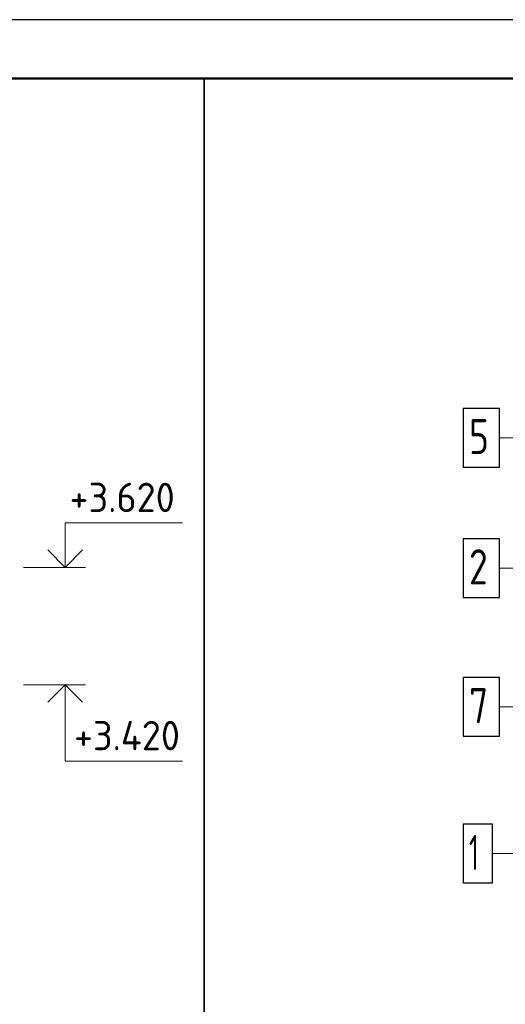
# Model space of a CAD drawing. Header units: millimetres. Extents: x 0 to 42000, y 0 to 29700.
# Tile 21 of 30: x 21429 to 25564, y 21308 to 29700. Entities that reach past the tile are written whole.
import ezdxf

# ---------------------------------------------------------------- set-up
doc = ezdxf.new("R2010")
doc.units = ezdxf.units.MM
for name, color, linetype, lineweight in [('S1 Продольная арматура', 52, 'Continuous', 25), ('S2 ДОП Продольная арматура', 52, 'Continuous', 25), ('Standard', 7, 'Continuous', 25), ('Затяжка', 52, 'Continuous', 25), ('Позиционная метка линия выноска', 7, 'Continuous', 13), ('Хомут', 52, 'Continuous', 25)]:
    doc.layers.add(name, color=color, linetype=linetype, lineweight=lineweight)
doc.styles.add('ISOCPEUR', font='txt')

msp = doc.modelspace()

# ---------------------------------------------------------------- linework, layer by layer
at = {"layer": 'S1 Продольная арматура', "color": 7, "linetype": 'Continuous', "lineweight": 25, "transparency": 33554687}
msp.add_lwpolyline([(25205.1, 22342.3), (25455.1, 22342.3), (25455.1, 22842.3), (25205.1, 22842.3), (25205.1, 22342.3)], dxfattribs=at)
at = {"layer": 'S2 ДОП Продольная арматура', "color": 7, "linetype": 'Continuous', "lineweight": 25, "transparency": 33554687}
msp.add_lwpolyline([(25205.1, 24776.6), (25515.1, 24776.6), (25515.1, 25276.6), (25205.1, 25276.6), (25205.1, 24776.6)], dxfattribs=at)
at = {"layer": 'Standard', "color": 7, "linetype": 'Continuous', "lineweight": 13, "transparency": 33554687}
for p, q in [((21460.6, 25031.8), (21990.6, 25031.8)), ((21460.6, 24031.8), (21990.6, 24031.8))]:
    msp.add_line(p, q, dxfattribs=at)
at = {"layer": 'Standard', "color": 7, "linetype": 'Continuous', "lineweight": 25, "transparency": 33554687}
msp.add_lwpolyline([(0, 0), (42000, 0), (42000, 29700), (0, 29700), (0, 0)], close=True, dxfattribs=at)
at = {"layer": 'Standard', "color": 7, "linetype": 'Continuous', "lineweight": 50, "transparency": 33554687}
msp.add_lwpolyline([(2000, 29200), (41500, 29200), (41500, 500), (2000, 500), (2000, 29200)], close=True, dxfattribs=at)
at = {"layer": 'Standard', "color": 7, "linetype": 'Continuous', "lineweight": 35, "transparency": 33554687}
for points in [[(23000, 29200), (2000, 29200), (2000, 500), (23000, 500), (23000, 29200)], [(21667.9, 25180.3), (21816.3, 25031.8), (21964.8, 25180.3)], [(21667.9, 23883.3), (21816.3, 24031.8), (21964.8, 23883.3)]]:
    msp.add_lwpolyline(points, dxfattribs=at)
at = {"layer": 'Standard', "color": 7, "linetype": 'Continuous', "lineweight": 13, "transparency": 33554687}
for points in [[(41500, 29200), (23000, 29200), (23000, 6000), (41500, 6000), (41500, 29200)], [(21816.3, 25031.8), (21816.3, 25411.8), (22816.3, 25411.8)], [(21816.3, 24031.8), (21816.3, 23381.8), (22816.3, 23381.8)]]:
    msp.add_lwpolyline(points, dxfattribs=at)
at = {"layer": 'Затяжка', "color": 7, "linetype": 'Continuous', "lineweight": 25, "transparency": 33554687}
msp.add_lwpolyline([(25205.1, 23593.8), (25515.1, 23593.8), (25515.1, 24093.8), (25205.1, 24093.8), (25205.1, 23593.8)], dxfattribs=at)
at = {"layer": 'Позиционная метка линия выноска', "color": 7, "linetype": 'Continuous', "lineweight": 13, "transparency": 33554687}
for p, q in [((25515.1, 26137.2), (28875.1, 26137.2)), ((28968.4, 22592.3), (25455.1, 22592.3))]:
    msp.add_line(p, q, dxfattribs=at)
for points in [[(25515.1, 25026.6), (29469.4, 25026.6), (29469.4, 25426.6), (29635.1, 25592.3)], [(25515.1, 23843.8), (29301.8, 23843.8), (29301.8, 24710.4)]]:
    msp.add_lwpolyline(points, dxfattribs=at)
at = {"layer": 'Хомут', "color": 7, "linetype": 'Continuous', "lineweight": 25, "transparency": 33554687}
msp.add_lwpolyline([(25205.1, 25887.3), (25515.1, 25887.3), (25515.1, 26387.3), (25205.1, 26387.3), (25205.1, 25887.3)], dxfattribs=at)

# ---------------------------------------------------------------- texts
at = {"layer": 'S1 Продольная арматура', "color": 7, "linetype": 'Continuous', "lineweight": 13, "transparency": 33554687, "insert": (25255.1, 22452.3), "char_height": 300, "width": 233.343, "attachment_point": 7, "style": 'ISOCPEUR'}
msp.add_mtext('\\W0.56;1', dxfattribs=at)
at = {"layer": 'S2 ДОП Продольная арматура', "color": 7, "linetype": 'Continuous', "lineweight": 13, "transparency": 33554687, "insert": (25255.1, 24886.6), "char_height": 300, "width": 326.416, "attachment_point": 7, "style": 'ISOCPEUR'}
msp.add_mtext('\\W0.78;2', dxfattribs=at)
at = {"layer": 'Standard', "color": 7, "linetype": 'Continuous', "lineweight": 25, "transparency": 33554687, "char_height": 250, "attachment_point": 7, "style": 'ISOCPEUR'}
for s, insert, width in [('\\W0.95;+3.620', (21853.8, 25503.4), 1067.85), ('\\W0.95;+3.420', (21891.3, 23473.4), 1093.074)]:
    msp.add_mtext(s, dxfattribs=dict(at, insert=insert, width=width))
at = {"layer": 'Затяжка', "color": 7, "linetype": 'Continuous', "lineweight": 13, "transparency": 33554687, "insert": (25255.1, 23703.8), "char_height": 300, "width": 326.416, "attachment_point": 7, "style": 'ISOCPEUR'}
msp.add_mtext('\\W0.78;7', dxfattribs=at)
at = {"layer": 'Хомут', "color": 7, "linetype": 'Continuous', "lineweight": 13, "transparency": 33554687, "insert": (25255.1, 25997.2), "char_height": 300, "width": 326.416, "attachment_point": 7, "style": 'ISOCPEUR'}
msp.add_mtext('\\W0.78;5', dxfattribs=at)

doc.saveas('drawing.dxf')
